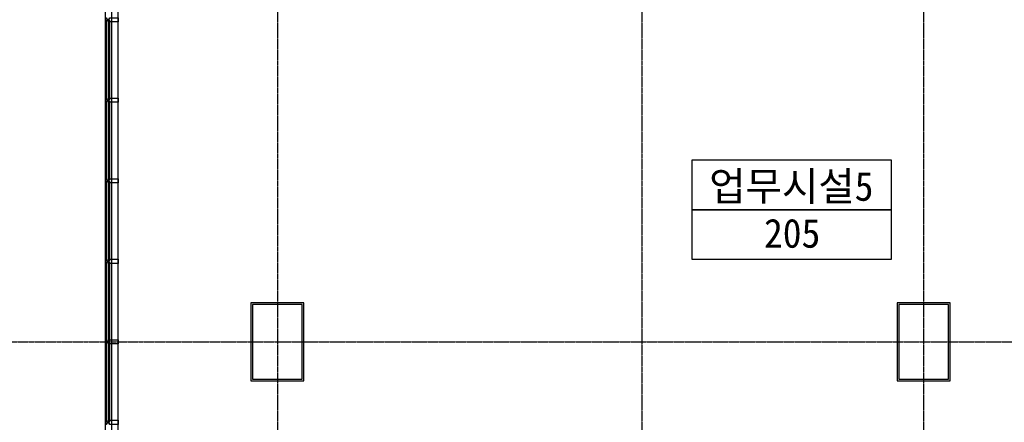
# Model space of a CAD drawing. Header units: millimetres. Extents: x 3445018 to 4174071, y -6064565 to -5122887.
# Tile 180 of 192: x 3859522 to 3871409, y -5242284 to -5237427. Entities that reach past the tile are written whole.
import ezdxf
from ezdxf.enums import TextEntityAlignment as Align

# ---------------------------------------------------------------- set-up
doc = ezdxf.new("R2010")
doc.units = ezdxf.units.MM
doc.header["$MEASUREMENT"] = 0
doc.linetypes.add('CEN', pattern=[66, 60, -2, 2, -2])
for name, color, linetype in [('CEN', 13, 'CEN'), ('door', 4, 'CONTINUOUS'), ('FIN', 6, 'CONTINUOUS'), ('RBO', 1, 'CONTINUOUS'), ('TE2', 2, 'CONTINUOUS'), ('WA1', 2, 'CONTINUOUS'), ('WIN1', 4, 'CONTINUOUS'), ('WIN2', 9, 'CONTINUOUS')]:
    doc.layers.add(name, color=color, linetype=linetype)
doc.styles.add('돋움체', font='txt')

# ---------------------------------------------------------------- blocks, each defined once
blk = doc.blocks.new('CW-1')
at = {"layer": 'door'}
for points in [[(704860, -1026992), (704879, -1026992), (704879, -1026980), (704829, -1026980), (704829, -1026992), (704848, -1026992)], [(704848, -1027028), (704829, -1027028), (704829, -1027130), (704879, -1027130), (704879, -1027028), (704860, -1027028)], [(704848, -1026992), (704848, -1027028)], [(704860, -1026992), (704860, -1027028)]]:
    blk.add_lwpolyline(points, dxfattribs=at)

msp = doc.modelspace()

# ---------------------------------------------------------------- linework, layer by layer
at = {"layer": 'CEN'}
for p, q in [((3862634.289, -5205977.477), (3862634.289, -5250325.917)), ((3867034.289, -5205977.477), (3867034.289, -5250325.917)), ((3870434.289, -5205977.477), (3870434.289, -5250325.917)), ((3853298.874, -5241312.953), (3904157.54, -5241312.953))]:
    msp.add_line(p, q, dxfattribs=at)
at = {"layer": 'FIN', "ltscale": 1000}
for points in [[(3862314.299, -5241782.965), (3862954.299, -5241782.965), (3862954.299, -5240842.965), (3862314.299, -5240842.965)], [(3870114.28, -5241782.94), (3870754.28, -5241782.94), (3870754.28, -5240842.94), (3870114.28, -5240842.94)]]:
    msp.add_lwpolyline(points, close=True, dxfattribs=at)
at = {"layer": 'RBO'}
for points in [[(3867641.766, -5239719.53), (3867641.766, -5239119.53), (3870041.766, -5239119.53), (3870041.766, -5239719.53)], [(3867641.766, -5240319.53), (3867641.766, -5239719.53), (3870041.766, -5239719.53), (3870041.766, -5240319.53)]]:
    msp.add_lwpolyline(points, close=True, dxfattribs=at)
at = {"layer": 'WA1'}
for points in [[(3862334.289, -5241762.953), (3862934.289, -5241762.953), (3862934.289, -5240862.953), (3862334.289, -5240862.953)], [(3870134.289, -5241762.953), (3870734.289, -5241762.953), (3870734.289, -5240862.953), (3870134.289, -5240862.953)]]:
    msp.add_lwpolyline(points, close=True, dxfattribs=at)
at = {"layer": 'WIN1', "ltscale": 1000}
for p, q in [((3860571.289, -5238392.667), (3860571.292, -5237433.239)), ((3860589.292, -5237433.239), (3860589.289, -5238392.667)), ((3860607.292, -5237433.239), (3860607.289, -5238392.667)), ((3860571.289, -5239364.096), (3860571.292, -5238404.667)), ((3860589.292, -5238404.667), (3860589.289, -5239364.096)), ((3860607.292, -5238404.667), (3860607.289, -5239364.096)), ((3860571.289, -5240335.524), (3860571.292, -5239376.096)), ((3860589.292, -5239376.096), (3860589.289, -5240335.524)), ((3860607.292, -5239376.096), (3860607.289, -5240335.524)), ((3860571.289, -5241306.953), (3860571.292, -5240347.524)), ((3860589.292, -5240347.524), (3860589.289, -5241306.953)), ((3860607.292, -5240347.524), (3860607.289, -5241306.953)), ((3860571.289, -5242278.381), (3860571.292, -5241318.953)), ((3860589.292, -5241318.953), (3860589.289, -5242278.381)), ((3860607.292, -5241318.953), (3860607.289, -5242278.381))]:
    msp.add_line(p, q, dxfattribs=at)
at = {"layer": 'WIN2', "ltscale": 1000}
for points in [[(3860559.289, -5220037.953), (3895909.289, -5220037.953), (3895909.289, -5243387.953), (3860559.289, -5243387.953)], [(3860634.289, -5220112.953), (3895834.289, -5220112.953), (3895834.289, -5243312.953), (3860634.289, -5243312.953)], [(3860709.289, -5220187.953), (3895759.289, -5220187.953), (3895759.289, -5243237.953), (3860709.289, -5243237.953)]]:
    msp.add_lwpolyline(points, close=True, dxfattribs=at)

# ---------------------------------------------------------------- block references
at = {"layer": 'WIN1', "xscale": -1, "rotation": 90}
for p in [(2833579.142, -4532573.677), (2833579.142, -4533545.105), (2833579.142, -4534516.534), (2833579.142, -4535487.962), (2833579.142, -4536459.391), (2833579.142, -4537430.819)]:
    msp.add_blockref('CW-1', p, dxfattribs=at)

# ---------------------------------------------------------------- texts
at = {"layer": 'TE2', "style": '돋움체'}
for s, p in [('업무시설5', (3868837.635, -5239433.367)), ('205', (3868848.058, -5240006.009))]:
    msp.add_text(s, height=350, dxfattribs=at).set_placement(p, align=Align.MIDDLE)

doc.saveas('drawing.dxf')
